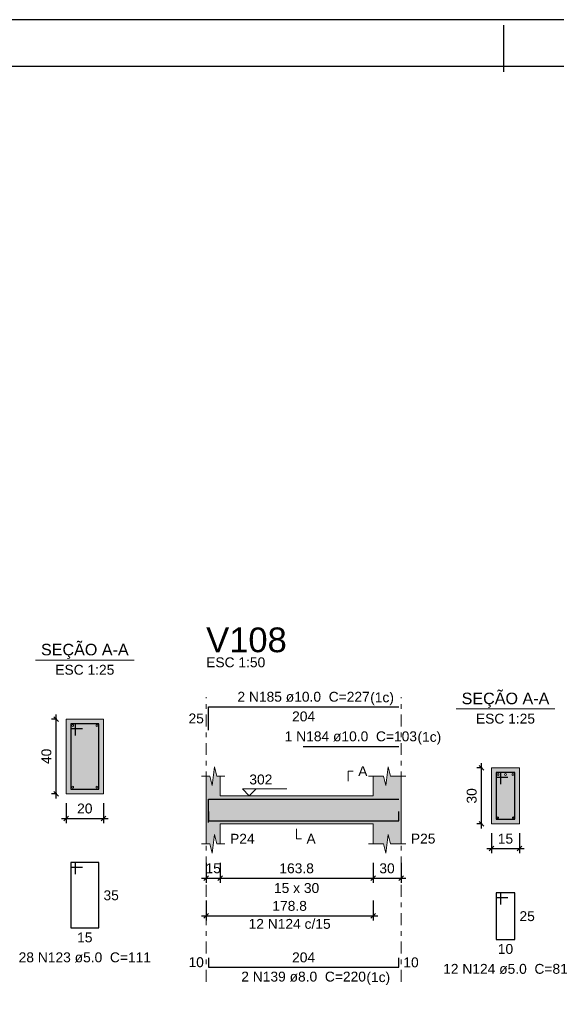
# Model space of a CAD drawing. Header units: millimetres. Extents: x 0 to 119, y 0 to 84.
# Tile 33 of 34: x 90 to 102, y 63 to 84. Entities that reach past the tile are written whole.
import ezdxf

# ---------------------------------------------------------------- set-up
doc = ezdxf.new("R2010")
doc.units = ezdxf.units.MM
doc.header["$MEASUREMENT"] = 0
doc.linetypes.add('DASHDOT', pattern=[2.54, 1.27, -0.635, 0, -0.635])
doc.linetypes.add('NULL', pattern=[0])
doc.layers.get('0').update_dxf_attribs({"lineweight": 18})
for name, color, linetype, lineweight in [('Descrição da armadura', 7, 'Continuous', 0), ('DT-Barras na forma', 2, 'Continuous', 30), ('DT-Barras no corte', 5, 'Continuous', 5), ('DT-Barras rebatidas', 2, 'Continuous', 30), ('DT-Cotas', 9, 'Continuous', 5), ('DT-Forma', 5, 'Continuous', 5), ('DT-Hachura forma vigas', 254, 'Continuous', 5), ('DT-Hachura seção vigas', 254, 'Continuous', 5), ('DT-Pontilhado', 9, 'DASHDOT', 5), ('DT-Textos', 7, 'Continuous', 5), ('DT-Título', 3, 'Continuous', 20), ('Textos armaduras', 7, 'Continuous', 0)]:
    doc.layers.add(name, color=color, linetype=linetype, lineweight=lineweight)
doc.layers.add('SEDUC_MARF', color=1, linetype='Continuous')
doc.layers.add('SEDUC_MARGG', color=7, linetype='Continuous')
doc.styles.add('Arial', font='txt')
doc.dimstyles.new('UM_25.000000', dxfattribs={"dimtxt": 0.18, "dimasz": 0.1, "dimexe": 0.1, "dimexo": 0.2, "dimgap": 0, "dimtad": 1, "dimtih": 1, "dimtoh": 1, "dimdec": 1, "dimlfac": 25, "dimzin": 0, "dimdsep": 46, "dimtxsty": 'Standard', "dimcen": 0.09, "dimdle": 0.1, "dimadec": 1, "dimazin": 2, "dimtfac": 1, "dimtdec": 4, "dimtofl": 0, "dimtmove": 0, "dimatfit": 3, "dimfxl": 1, "dimtolj": 1, "dimarcsym": 0})
doc.dimstyles.new('UM_50.000000', dxfattribs={"dimtxt": 0.18, "dimasz": 0.1, "dimexe": 0.1, "dimexo": 0.2, "dimgap": 0, "dimtad": 1, "dimtih": 1, "dimtoh": 1, "dimdec": 1, "dimlfac": 50, "dimzin": 0, "dimdsep": 46, "dimtxsty": 'Standard', "dimcen": 0.09, "dimdle": 0.1, "dimadec": 1, "dimazin": 2, "dimtfac": 1, "dimtdec": 4, "dimtofl": 0, "dimtmove": 0, "dimatfit": 3, "dimfxl": 1, "dimtolj": 1, "dimarcsym": 0})

# ---------------------------------------------------------------- blocks, each defined once
blk = doc.blocks.new('_Oblique')
at = {"color": 0, "linetype": 'ByBlock', "lineweight": -2}
blk.add_line((-0.5, -0.5), (0.5, 0.5), dxfattribs=at)
blk = doc.blocks.new('*D83')
at = {"layer": 'Defpoints', "color": 0}
for p in [(90.811, 69.113), (91.022, 69.113), (91.022, 67.513)]:
    blk.add_point(p, dxfattribs=at)
at = {"layer": 'DT-Cotas', "color": 0, "lineweight": -2}
for p, q in [((90.811, 67.413), (90.811, 69.213)), ((90.822, 69.113), (90.711, 69.113)), ((90.822, 67.513), (90.711, 67.513))]:
    blk.add_line(p, q, dxfattribs=at)
at = {"layer": 'DT-Cotas', "color": 0, "lineweight": -2, "xscale": 0.1, "yscale": 0.1, "zscale": 0.1}
for p, rotation in [((90.811, 69.113), 90), ((90.811, 67.513), 270)]:
    blk.add_blockref('_Oblique', p, dxfattribs=dict(at, rotation=rotation))
at = {"layer": 'DT-Cotas', "color": 7, "insert": (90.599, 68.313), "char_height": 0.2118, "attachment_point": 5, "rotation": 90, "style": 'Arial'}
blk.add_mtext('\\A1;40', dxfattribs=at)
blk = doc.blocks.new('*D84')
at = {"layer": 'Defpoints', "color": 0}
for p in [(91.022, 67.513), (91.822, 67.513), (91.822, 66.984)]:
    blk.add_point(p, dxfattribs=at)
at = {"layer": 'DT-Cotas', "color": 0, "lineweight": -2}
for p, q in [((91.022, 67.313), (91.022, 66.884)), ((91.822, 67.313), (91.822, 66.884)), ((90.922, 66.984), (91.922, 66.984))]:
    blk.add_line(p, q, dxfattribs=at)
at = {"layer": 'DT-Cotas', "color": 0, "lineweight": -2, "xscale": 0.1, "yscale": 0.1, "zscale": 0.1, "rotation": 180}
blk.add_blockref('_Oblique', (91.022, 66.984), dxfattribs=at)
at = {"layer": 'DT-Cotas', "color": 0, "lineweight": -2, "xscale": 0.1, "yscale": 0.1, "zscale": 0.1}
blk.add_blockref('_Oblique', (91.822, 66.984), dxfattribs=at)
at = {"layer": 'DT-Cotas', "color": 7, "insert": (91.422, 67.195), "char_height": 0.2118, "attachment_point": 5, "rotation": 0.0057, "style": 'Arial'}
blk.add_mtext('\\A1;20', dxfattribs=at)
blk = doc.blocks.new('*D86')
at = {"layer": 'Defpoints', "color": 0}
for p in [(94.024, 66.23), (94.324, 66.23), (94.324, 65.701)]:
    blk.add_point(p, dxfattribs=at)
at = {"layer": 'DT-Cotas', "color": 0, "lineweight": -2}
for p, q in [((94.024, 66.03), (94.024, 65.601)), ((94.324, 66.03), (94.324, 65.601)), ((93.924, 65.701), (94.424, 65.701))]:
    blk.add_line(p, q, dxfattribs=at)
at = {"layer": 'DT-Cotas', "color": 0, "lineweight": -2, "xscale": 0.1, "yscale": 0.1, "zscale": 0.1, "rotation": 180}
blk.add_blockref('_Oblique', (94.024, 65.701), dxfattribs=at)
at = {"layer": 'DT-Cotas', "color": 0, "lineweight": -2, "xscale": 0.1, "yscale": 0.1, "zscale": 0.1}
blk.add_blockref('_Oblique', (94.324, 65.701), dxfattribs=at)
at = {"layer": 'DT-Cotas', "color": 7, "insert": (94.174, 65.913), "char_height": 0.2118, "attachment_point": 5, "rotation": 0.0057, "style": 'Arial'}
blk.add_mtext('\\A1;15', dxfattribs=at)
blk = doc.blocks.new('*D87')
at = {"layer": 'Defpoints', "color": 0}
for p in [(94.324, 66.23), (97.601, 66.23), (97.601, 65.701)]:
    blk.add_point(p, dxfattribs=at)
at = {"layer": 'DT-Cotas', "color": 0, "lineweight": -2}
for p, q in [((94.324, 66.03), (94.324, 65.601)), ((97.601, 66.03), (97.601, 65.601)), ((94.224, 65.701), (97.701, 65.701))]:
    blk.add_line(p, q, dxfattribs=at)
at = {"layer": 'DT-Cotas', "color": 0, "lineweight": -2, "xscale": 0.1, "yscale": 0.1, "zscale": 0.1, "rotation": 180}
blk.add_blockref('_Oblique', (94.324, 65.701), dxfattribs=at)
at = {"layer": 'DT-Cotas', "color": 0, "lineweight": -2, "xscale": 0.1, "yscale": 0.1, "zscale": 0.1}
blk.add_blockref('_Oblique', (97.601, 65.701), dxfattribs=at)
at = {"layer": 'DT-Cotas', "color": 7, "insert": (95.963, 65.913), "char_height": 0.2118, "attachment_point": 5, "rotation": 0.0057, "style": 'Arial'}
blk.add_mtext('\\A1;163.8', dxfattribs=at)
blk = doc.blocks.new('*D88')
at = {"layer": 'Defpoints', "color": 0}
for p in [(97.601, 66.23), (98.201, 66.23), (98.201, 65.701)]:
    blk.add_point(p, dxfattribs=at)
at = {"layer": 'DT-Cotas', "color": 0, "lineweight": -2}
for p, q in [((97.601, 66.03), (97.601, 65.601)), ((98.201, 66.03), (98.201, 65.601)), ((97.501, 65.701), (98.301, 65.701))]:
    blk.add_line(p, q, dxfattribs=at)
at = {"layer": 'DT-Cotas', "color": 0, "lineweight": -2, "xscale": 0.1, "yscale": 0.1, "zscale": 0.1, "rotation": 180}
blk.add_blockref('_Oblique', (97.601, 65.701), dxfattribs=at)
at = {"layer": 'DT-Cotas', "color": 0, "lineweight": -2, "xscale": 0.1, "yscale": 0.1, "zscale": 0.1}
blk.add_blockref('_Oblique', (98.201, 65.701), dxfattribs=at)
at = {"layer": 'DT-Cotas', "color": 7, "insert": (97.901, 65.913), "char_height": 0.2118, "attachment_point": 5, "rotation": 0.0057, "style": 'Arial'}
blk.add_mtext('\\A1;30', dxfattribs=at)
blk = doc.blocks.new('*D89')
at = {"layer": 'Defpoints', "color": 0}
for p in [(99.929, 68.066), (100.14, 68.066), (100.14, 66.866)]:
    blk.add_point(p, dxfattribs=at)
at = {"layer": 'DT-Cotas', "color": 0, "lineweight": -2}
for p, q in [((99.929, 66.766), (99.929, 68.166)), ((99.94, 68.066), (99.829, 68.066)), ((99.94, 66.866), (99.829, 66.866))]:
    blk.add_line(p, q, dxfattribs=at)
at = {"layer": 'DT-Cotas', "color": 0, "lineweight": -2, "xscale": 0.1, "yscale": 0.1, "zscale": 0.1}
for p, rotation in [((99.929, 68.066), 90), ((99.929, 66.866), 270)]:
    blk.add_blockref('_Oblique', p, dxfattribs=dict(at, rotation=rotation))
at = {"layer": 'DT-Cotas', "color": 7, "insert": (99.717, 67.466), "char_height": 0.2118, "attachment_point": 5, "rotation": 90, "style": 'Arial'}
blk.add_mtext('\\A1;30', dxfattribs=at)
blk = doc.blocks.new('*D90')
at = {"layer": 'Defpoints', "color": 0}
for p in [(100.14, 66.866), (100.74, 66.866), (100.74, 66.336)]:
    blk.add_point(p, dxfattribs=at)
at = {"layer": 'DT-Cotas', "color": 0, "lineweight": -2}
for p, q in [((100.14, 66.666), (100.14, 66.236)), ((100.74, 66.666), (100.74, 66.236)), ((100.04, 66.336), (100.84, 66.336))]:
    blk.add_line(p, q, dxfattribs=at)
at = {"layer": 'DT-Cotas', "color": 0, "lineweight": -2, "xscale": 0.1, "yscale": 0.1, "zscale": 0.1, "rotation": 180}
blk.add_blockref('_Oblique', (100.14, 66.336), dxfattribs=at)
at = {"layer": 'DT-Cotas', "color": 0, "lineweight": -2, "xscale": 0.1, "yscale": 0.1, "zscale": 0.1}
blk.add_blockref('_Oblique', (100.74, 66.336), dxfattribs=at)
at = {"layer": 'DT-Cotas', "color": 7, "insert": (100.44, 66.548), "char_height": 0.2118, "attachment_point": 5, "rotation": 0.0057, "style": 'Arial'}
blk.add_mtext('\\A1;15', dxfattribs=at)
blk = doc.blocks.new('*D91')
at = {"layer": 'Defpoints', "color": 0}
for p in [(94.024, 65.426), (97.601, 65.426), (97.601, 64.896)]:
    blk.add_point(p, dxfattribs=at)
at = {"layer": 'DT-Cotas', "color": 0, "lineweight": -2}
for p, q in [((94.024, 65.226), (94.024, 64.796)), ((97.601, 65.226), (97.601, 64.796)), ((93.924, 64.896), (97.701, 64.896))]:
    blk.add_line(p, q, dxfattribs=at)
at = {"layer": 'DT-Cotas', "color": 0, "lineweight": -2, "xscale": 0.1, "yscale": 0.1, "zscale": 0.1, "rotation": 180}
blk.add_blockref('_Oblique', (94.024, 64.896), dxfattribs=at)
at = {"layer": 'DT-Cotas', "color": 0, "lineweight": -2, "xscale": 0.1, "yscale": 0.1, "zscale": 0.1}
blk.add_blockref('_Oblique', (97.601, 64.896), dxfattribs=at)
at = {"layer": 'DT-Cotas', "color": 7, "insert": (95.813, 65.108), "char_height": 0.2118, "attachment_point": 5, "rotation": 0.0057, "style": 'Arial'}
blk.add_mtext('\\A1;178.8', dxfattribs=at)

msp = doc.modelspace()

# ---------------------------------------------------------------- hatches: boundary and pattern name
at = {"layer": 'DT-Hachura forma vigas', "linetype": 'Continuous'}
msp.add_hatch(color=254, dxfattribs=at).paths.add_polyline_path([(98.201, 66.4423), (98.201, 66.8659), (98.201, 67.4659), (98.201, 67.8895), (97.976, 67.8895), (97.926, 68.0895), (97.876, 67.6895), (97.826, 67.8895), (97.601, 67.8895), (97.601, 67.4659), (94.3244, 67.4659), (94.3244, 67.8895), (94.2494, 67.8895), (94.1994, 68.0895), (94.1494, 67.6895), (94.0994, 67.8895), (94.0244, 67.8895), (94.0244, 67.4659), (94.0244, 66.8659), (94.0244, 66.4423), (94.0994, 66.4423), (94.1494, 66.2423), (94.1994, 66.6423), (94.2494, 66.4423), (94.3244, 66.4423), (94.3244, 66.8659), (97.601, 66.8659), (97.601, 66.4423), (97.826, 66.4423), (97.876, 66.2423), (97.926, 66.6423), (97.976, 66.4423), (98.201, 66.4423)])
at = {"layer": 'DT-Hachura seção vigas', "linetype": 'Continuous'}
for points in [[(91.0224, 67.5131), (91.0224, 67.5131), (91.8224, 67.5131), (91.8224, 69.1131), (91.0224, 69.1131), (91.0224, 67.5131)], [(100.1404, 66.8659), (100.1404, 66.8659), (100.7404, 66.8659), (100.7404, 68.0659), (100.1404, 68.0659), (100.1404, 66.8659)]]:
    msp.add_hatch(color=254, dxfattribs=at).paths.add_polyline_path(points)

# ---------------------------------------------------------------- linework, layer by layer
at = {"layer": 'DT-Barras na forma'}
for p, q in [((91.2224, 69.0131), (91.1224, 69.0131)), ((91.1224, 69.0131), (91.1224, 67.6131)), ((91.7224, 69.0131), (91.1224, 69.0131)), ((91.1224, 69.0131), (91.1224, 68.9131)), ((91.2224, 68.7631), (91.2224, 69.0131)), ((91.7224, 67.6131), (91.7224, 69.0131)), ((91.1224, 68.9131), (91.3724, 68.9131)), ((100.3404, 67.9659), (100.2404, 67.9659)), ((100.2404, 67.9659), (100.2404, 66.9659)), ((100.6404, 67.9659), (100.2404, 67.9659)), ((100.2404, 67.9659), (100.2404, 67.8659)), ((100.3404, 67.7159), (100.3404, 67.9659)), ((100.6404, 66.9659), (100.6404, 67.9659)), ((100.2404, 67.8659), (100.4904, 67.8659)), ((91.1224, 67.6131), (91.7224, 67.6131)), ((100.2404, 66.9659), (100.6404, 66.9659))]:
    msp.add_line(p, q, dxfattribs=at)
for points in [[(94.0744, 66.8959), (94.0744, 67.3959), (98.151, 67.3959)], [(96.101, 67.3959), (98.151, 67.3959)], [(94.0744, 67.1339), (94.0744, 66.9339), (98.151, 66.9339), (98.151, 67.1339)]]:
    msp.add_lwpolyline(points, dxfattribs=at)
at = {"layer": 'DT-Barras no corte'}
for centre, radius in [((91.1624, 68.9731), 0.02), ((91.6824, 68.9731), 0.02), ((100.2804, 67.9259), 0.02), ((100.4404, 67.9259), 0.02), ((100.6004, 67.9259), 0.02), ((91.1624, 67.6531), 0.02), ((91.6824, 67.6531), 0.02), ((100.2764, 67.0019), 0.016), ((100.6044, 67.0019), 0.016)]:
    msp.add_circle(centre, radius, dxfattribs=at)
at = {"layer": 'DT-Barras rebatidas'}
for points in [[(94.0744, 68.8727), (94.0744, 69.3727), (98.151, 69.3727)], [(96.101, 68.5255), (98.151, 68.5255)], [(91.2224, 65.7864), (91.2224, 66.0364), (91.1224, 66.0364), (91.1224, 64.6364), (91.7224, 64.6364), (91.7224, 66.0364), (91.1224, 66.0364), (91.1224, 65.9364), (91.3724, 65.9364)], [(100.3404, 65.1392), (100.3404, 65.3892), (100.2404, 65.3892), (100.2404, 64.3892), (100.6404, 64.3892), (100.6404, 65.3892), (100.2404, 65.3892), (100.2404, 65.2892), (100.4904, 65.2892)], [(94.0744, 63.9992), (94.0744, 63.7992), (98.151, 63.7992), (98.151, 63.9992)]]:
    msp.add_lwpolyline(points, dxfattribs=at)
at = {"layer": 'DT-Forma'}
for p, q in [((91.8224, 69.1131), (91.0224, 69.1131)), ((91.0224, 69.1131), (91.0224, 67.5131)), ((91.8224, 67.5131), (91.8224, 69.1131)), ((94.1494, 67.6895), (94.1994, 68.0895)), ((94.1994, 68.0895), (94.2494, 67.8895)), ((97.876, 67.6895), (97.926, 68.0895)), ((97.926, 68.0895), (97.976, 67.8895)), ((100.7404, 68.0659), (100.1404, 68.0659)), ((100.1404, 68.0659), (100.1404, 66.8659)), ((100.7404, 66.8659), (100.7404, 68.0659)), ((93.9244, 67.8895), (94.0994, 67.8895)), ((94.0244, 67.4659), (94.0244, 67.8895)), ((94.0994, 67.8895), (94.1494, 67.6895)), ((94.2494, 67.8895), (94.4244, 67.8895)), ((94.3244, 67.8895), (94.3244, 67.4659)), ((97.501, 67.8895), (97.826, 67.8895)), ((97.601, 67.4659), (97.601, 67.8895)), ((97.826, 67.8895), (97.876, 67.6895)), ((97.976, 67.8895), (98.301, 67.8895)), ((98.201, 67.8895), (98.201, 67.4659)), ((91.0224, 67.5131), (91.8224, 67.5131)), ((94.3244, 67.4659), (97.601, 67.4659)), ((94.0244, 66.8659), (94.0244, 66.4423)), ((94.3244, 66.4423), (94.3244, 66.8659)), ((94.3244, 66.8659), (97.601, 66.8659)), ((97.601, 66.8659), (97.601, 66.4423)), ((98.201, 66.4423), (98.201, 66.8659)), ((100.1404, 66.8659), (100.7404, 66.8659)), ((94.1494, 66.2423), (94.1994, 66.6423)), ((94.1994, 66.6423), (94.2494, 66.4423)), ((97.876, 66.2423), (97.926, 66.6423)), ((97.926, 66.6423), (97.976, 66.4423)), ((93.9244, 66.4423), (94.0994, 66.4423)), ((94.0994, 66.4423), (94.1494, 66.2423)), ((94.2494, 66.4423), (94.4244, 66.4423)), ((97.501, 66.4423), (97.826, 66.4423)), ((97.826, 66.4423), (97.876, 66.2423)), ((97.976, 66.4423), (98.301, 66.4423))]:
    msp.add_line(p, q, dxfattribs=at)
at = {"layer": 'DT-Forma', "linetype": 'Continuous'}
for p, q in [((94.0244, 66.8659), (94.0244, 67.4659)), ((98.201, 67.4659), (98.201, 66.8659))]:
    msp.add_line(p, q, dxfattribs=at)
at = {"layer": 'DT-Pontilhado', "ltscale": 0.2}
for p, q in [((94.0244, 63.4815), (94.0244, 69.5845)), ((98.201, 63.4815), (98.201, 69.5845))]:
    msp.add_line(p, q, dxfattribs=at)
at = {"layer": 'DT-Textos'}
for p, q in [((90.3634, 70.378), (92.4814, 70.378)), ((99.3814, 69.3308), (101.4994, 69.3308))]:
    msp.add_line(p, q, dxfattribs=at)
for points in [[(97.0715, 67.7836), (97.0715, 67.9954), (97.1774, 67.9954)], [(95.0974, 67.6141), (94.9492, 67.4659), (94.8009, 67.6141), (95.754, 67.6141)], [(95.9627, 66.76), (95.9627, 66.5482), (96.0686, 66.5482)]]:
    msp.add_lwpolyline(points, dxfattribs=at)
at = {"layer": 'SEDUC_MARF'}
msp.add_line((100.4015, 83.9804), (100.4015, 82.9804), dxfattribs=at)
msp.add_lwpolyline([(118.9, 84.1), (0, 84.1), (0, 0), (118.9, 0)], close=True, dxfattribs=at)
at = {"layer": 'SEDUC_MARGG'}
msp.add_lwpolyline([(2.5, 1), (117.9, 1), (117.9, 83.1), (2.5, 83.1), (2.5, 1)], dxfattribs=at)

# ---------------------------------------------------------------- texts
at = {"layer": 'Descrição da armadura', "linetype": 'NULL', "char_height": 0.2118, "attachment_point": 8, "line_spacing_factor": 0.9, "style": 'Arial'}
for s, insert, width in [('2 N185 ø10.0  C=227', (96.1126, 69.479), 5.562109), ('1 N184 ø10.0  C=103', (97.1256, 68.631), 5.562109), ('12 N124 c/15', (95.8127, 64.6144), 3.450264), ('28 N123 ø5.0  C=111', (91.4226, 63.895), 5.562109), ('2 N139 ø8.0  C=220', (96.1126, 63.482), 5.239541), ('12 N124 ø5.0  C=81', (100.4406, 63.648), 5.239541)]:
    msp.add_mtext(s, dxfattribs=dict(at, insert=insert, width=width))
at = {"layer": 'DT-Textos', "linetype": 'NULL', "line_spacing_factor": 0.798, "style": 'Arial'}
for s, insert, char_height, width, attachment_point in [('SEÇÃO A-A', (91.4226, 70.4021), 0.2471, 3.812061, 8), ('ESC 1:50', (94.0246, 70.22), 0.2118, 2.482559, 7), ('ESC 1:25', (91.4226, 70.06), 0.2118, 2.482559, 8), ('(1c)', (97.5406, 69.4091), 0.2118, 0.998857, 7), ('SEÇÃO A-A', (100.4406, 69.3551), 0.2471, 3.812061, 8), ('ESC 1:25', (100.4406, 69.013), 0.2118, 2.482559, 8), ('(1c)', (98.5536, 68.5611), 0.2118, 0.998857, 7), ('A', (97.2836, 67.89), 0.2118, 0.386855, 7), ('302', (94.9496, 67.709), 0.2118, 0.967705, 7), ('P24', (94.5366, 66.442), 0.2118, 1.031992, 7), ('A', (96.1746, 66.442), 0.2118, 0.386855, 7), ('P25', (98.4126, 66.442), 0.2118, 1.031992, 7), ('15 x 30', (95.9626, 65.383), 0.2118, 1.902559, 8), ('(1c)', (97.4586, 63.4121), 0.2118, 0.998857, 7)]:
    msp.add_mtext(s, dxfattribs=dict(at, insert=insert, char_height=char_height, width=width, attachment_point=attachment_point))
at = {"layer": 'DT-Título', "linetype": 'NULL', "insert": (94.0246, 70.5378), "char_height": 0.5295, "width": 3.456465, "attachment_point": 7, "line_spacing_factor": 0.798, "style": 'Arial'}
msp.add_mtext('V108', dxfattribs=at)
at = {"layer": 'Textos armaduras', "linetype": 'NULL', "char_height": 0.2118, "line_spacing_factor": 0.9, "style": 'Arial'}
for s, insert, width, attachment_point in [('25', (93.9744, 69.0168), 1.045137, 9), ('204', (96.1127, 69.2754), 1.367705, 2), ('35', (91.8224, 65.4423), 1.045137, 1), ('25', (100.7404, 64.9951), 1.045137, 1), ('15', (91.4224, 64.5391), 1.045137, 2), ('204', (96.1127, 63.8965), 1.367705, 8), ('10', (100.4404, 64.2919), 1.045137, 2), ('10', (93.9744, 63.7933), 1.045137, 9), ('10', (98.251, 64.0051), 1.045137, 1)]:
    msp.add_mtext(s, dxfattribs=dict(at, insert=insert, width=width, attachment_point=attachment_point))

# ---------------------------------------------------------------- dimensions: what is measured, and where the dimension line sits
at = {"layer": 'DT-Cotas'}
for base, p1, p2, picture, middle in [((90.8106, 69.1131), (91.0224, 67.5131), (91.0224, 69.1131), '*D83', (90.5988, 68.3131)), ((99.9286, 68.0659), (100.1404, 66.8659), (100.1404, 68.0659), '*D89', (99.7168, 67.4659))]:
    dim = msp.add_linear_dim(base=base, p1=p1, p2=p2, angle=90, dimstyle='UM_25.000000', override={"dimtxt": 0.2118, "dimasz": 0.1, "dimexe": 0.1, "dimexo": 0.2, "dimtad": 1, "dimtih": 0, "dimtoh": 0, "dimdec": 1, "dimlfac": 25, "dimzin": 8, "dimtxsty": 'Arial', "dimblk": 'Oblique', "dimblk1": 'Oblique', "dimblk2": 'Oblique', "dimsah": 1, "dimdle": 0.1, "dimse1": 0, "dimse2": 0, "dimclrt": 7, "dimadec": 1, "dimazin": 3, "dimtmove": 2, "dimldrblk": 'Oblique'}, dxfattribs=at)
    dim.commit()
    dim.dimension.update_dxf_attribs({"geometry": picture, "text_midpoint": middle, "dimtype": 160, "text_rotation": 90})
for base, p1, p2, dimstyle, override, picture, middle in [((91.8224, 66.9836), (91.0224, 67.5131), (91.8224, 67.5131), 'UM_25.000000', {"dimtxt": 0.2118, "dimasz": 0.1, "dimexe": 0.1, "dimexo": 0.2, "dimtad": 1, "dimtih": 0, "dimtoh": 0, "dimdec": 1, "dimlfac": 25, "dimzin": 8, "dimtxsty": 'Arial', "dimblk": 'Oblique', "dimblk1": 'Oblique', "dimblk2": 'Oblique', "dimsah": 1, "dimdle": 0.1, "dimse1": 0, "dimse2": 0, "dimclrt": 7, "dimadec": 1, "dimazin": 3, "dimtmove": 2, "dimldrblk": 'Oblique'}, '*D84', (91.4224, 67.1954)), ((100.7404, 66.3364), (100.1404, 66.8659), (100.7404, 66.8659), 'UM_25.000000', {"dimtxt": 0.2118, "dimasz": 0.1, "dimexe": 0.1, "dimexo": 0.2, "dimtad": 1, "dimtih": 0, "dimtoh": 0, "dimdec": 1, "dimlfac": 25, "dimzin": 8, "dimtxsty": 'Arial', "dimblk": 'Oblique', "dimblk1": 'Oblique', "dimblk2": 'Oblique', "dimsah": 1, "dimdle": 0.1, "dimse1": 0, "dimse2": 0, "dimclrt": 7, "dimadec": 1, "dimazin": 3, "dimtmove": 2, "dimldrblk": 'Oblique'}, '*D90', (100.4404, 66.5482)), ((94.3244, 65.701), (94.0244, 66.2305), (94.3244, 66.2305), 'UM_50.000000', {"dimtxt": 0.2118, "dimasz": 0.1, "dimexe": 0.1, "dimexo": 0.2, "dimtad": 1, "dimtih": 0, "dimtoh": 0, "dimdec": 1, "dimlfac": 50, "dimzin": 8, "dimtxsty": 'Arial', "dimblk": 'Oblique', "dimblk1": 'Oblique', "dimblk2": 'Oblique', "dimsah": 1, "dimdle": 0.1, "dimse1": 0, "dimse2": 0, "dimclrt": 7, "dimadec": 1, "dimazin": 3, "dimtmove": 2, "dimldrblk": 'Oblique'}, '*D86', (94.1744, 65.9128)), ((97.601, 65.701), (94.3244, 66.2305), (97.601, 66.2305), 'UM_50.000000', {"dimtxt": 0.2118, "dimasz": 0.1, "dimexe": 0.1, "dimexo": 0.2, "dimtad": 1, "dimtih": 0, "dimtoh": 0, "dimdec": 1, "dimlfac": 50, "dimzin": 8, "dimtxsty": 'Arial', "dimblk": 'Oblique', "dimblk1": 'Oblique', "dimblk2": 'Oblique', "dimsah": 1, "dimdle": 0.1, "dimse1": 0, "dimse2": 0, "dimclrt": 7, "dimadec": 1, "dimazin": 3, "dimtmove": 2, "dimldrblk": 'Oblique'}, '*D87', (95.9627, 65.9128)), ((98.201, 65.701), (97.601, 66.2305), (98.201, 66.2305), 'UM_50.000000', {"dimtxt": 0.2118, "dimasz": 0.1, "dimexe": 0.1, "dimexo": 0.2, "dimtad": 1, "dimtih": 0, "dimtoh": 0, "dimdec": 1, "dimlfac": 50, "dimzin": 8, "dimtxsty": 'Arial', "dimblk": 'Oblique', "dimblk1": 'Oblique', "dimblk2": 'Oblique', "dimsah": 1, "dimdle": 0.1, "dimse1": 0, "dimse2": 0, "dimclrt": 7, "dimadec": 1, "dimazin": 3, "dimtmove": 2, "dimldrblk": 'Oblique'}, '*D88', (97.901, 65.9128)), ((97.601, 64.8961), (94.0244, 65.4256), (97.601, 65.4256), 'UM_50.000000', {"dimtxt": 0.2118, "dimasz": 0.1, "dimexe": 0.1, "dimexo": 0.2, "dimtad": 1, "dimtih": 0, "dimtoh": 0, "dimdec": 1, "dimlfac": 50, "dimzin": 8, "dimtxsty": 'Arial', "dimblk": 'Oblique', "dimblk1": 'Oblique', "dimblk2": 'Oblique', "dimsah": 1, "dimdle": 0.1, "dimse1": 0, "dimse2": 0, "dimclrt": 7, "dimadec": 1, "dimazin": 3, "dimtmove": 2, "dimldrblk": 'Oblique'}, '*D91', (95.8127, 65.1079))]:
    dim = msp.add_linear_dim(base=base, p1=p1, p2=p2, dimstyle=dimstyle, override=override, dxfattribs=at)
    dim.commit()
    dim.dimension.update_dxf_attribs({"geometry": picture, "text_midpoint": middle, "dimtype": 160, "text_rotation": 0.00573})

doc.saveas('drawing.dxf')
